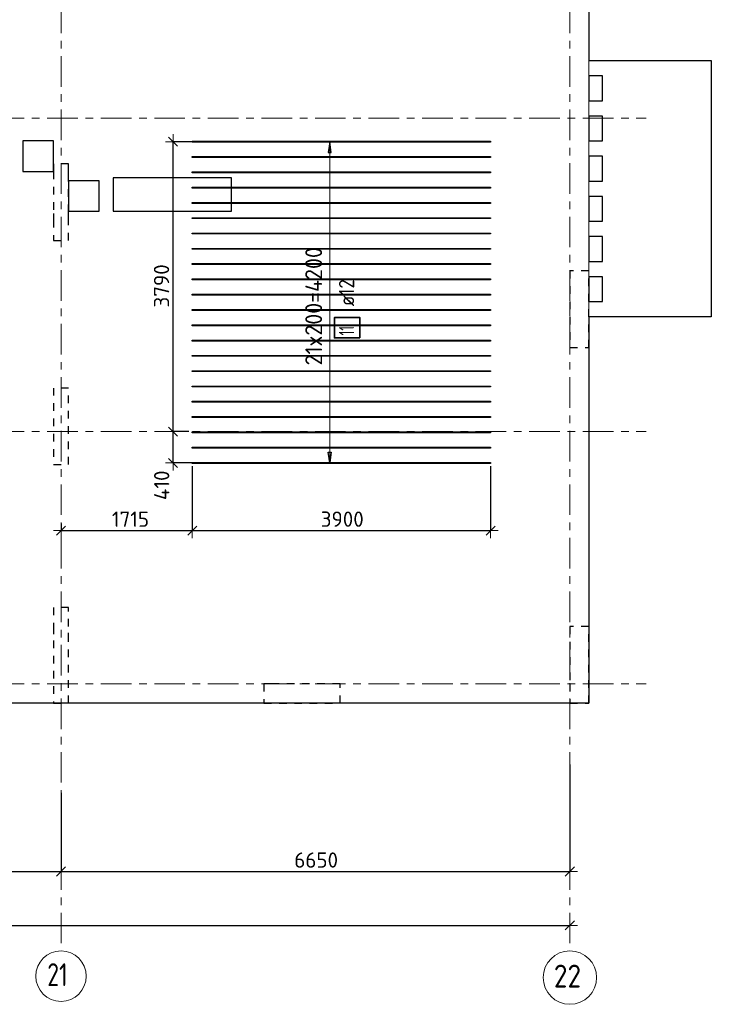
# Model space of a CAD drawing. Header units: metres. Extents: x -38 to 97, y -15 to 21.
# Tile 13 of 233: x 54 to 63, y -4 to 9. Entities that reach past the tile are written whole.
import ezdxf

# ---------------------------------------------------------------- set-up
doc = ezdxf.new("R2010")
doc.units = ezdxf.units.M
doc.header["$PDMODE"] = 65
for name, pattern in [('______11', [0.5, 0.4, -0.05, 0, -0.05]), ('______2', [0.0405, 0.03, -0.0105]), ('______5', [1.1, 0.8, -0.1, 0.1, -0.1])]:
    doc.linetypes.add(name, pattern=pattern)
for name, color, linetype, lineweight in [('XR$2$Осевая линия (1)', 7, '______5', 13), ('XR$2$Размерная линия (1)', 7, 'Continuous', 13), ('XR$5$Перекрытие (1)', 7, 'Continuous', 35), ('XR$5$Размерная линия (1)', 7, 'Continuous', 13)]:
    doc.layers.add(name, color=color, linetype=linetype, lineweight=lineweight)
doc.layers.add('XR$5$Арм.стержн.Доп. Арм верхн.зоны Х', color=7, linetype='Continuous', lineweight=35, true_color=0x8c8cff)
doc.layers.add('XR$7$Стена_ бетон несущ.', color=7, linetype='Continuous', lineweight=70, true_color=0xb4b496)
doc.styles.add('ISOCPEUR', font='txt')
doc.dimstyles.new('DIMSTYLE_3', dxfattribs={"dimtxt": 0.2, "dimasz": 0.2, "dimexe": 0, "dimexo": 0, "dimgap": 0.1, "dimtad": 2, "dimdec": 0, "dimlfac": 1000, "dimrnd": 5, "dimzin": 12, "dimdsep": 46, "dimtxsty": 'ISOCPEUR', "dimblk1": 'ALL_ML_STRICH', "dimblk2": 'ALL_ML_STRICH', "dimsah": 1, "dimcen": 0, "dimclrd": 7, "dimclre": 256, "dimclrt": 7, "dimadec": 0, "dimazin": 0, "dimtfac": 1, "dimtdec": 0, "dimtix": 1, "dimtmove": 2, "dimatfit": 3, "dimfxl": 0, "dimtzin": 0, "dimlwd": 0, "dimlwe": -3, "dimarcsym": 0})
doc.dimstyles.new('DIMSTYLE_36', dxfattribs={"dimtxt": 0.2, "dimasz": 0.2, "dimexe": 0, "dimexo": 0, "dimgap": 0.1, "dimtad": 2, "dimdec": 0, "dimlfac": 1000, "dimrnd": 5, "dimzin": 12, "dimdsep": 46, "dimtxsty": 'ISOCPEUR', "dimblk1": 'ALL_ML_STRICH', "dimblk2": 'ALL_ML_STRICH', "dimsah": 1, "dimcen": 0, "dimclrd": 7, "dimclre": 256, "dimclrt": 7, "dimadec": 0, "dimazin": 0, "dimtfac": 1, "dimtdec": 0, "dimtix": 1, "dimtmove": 2, "dimatfit": 3, "dimfxl": 0, "dimtvp": 1.2, "dimtzin": 0, "dimlwd": 0, "dimlwe": -3, "dimarcsym": 0})

# ---------------------------------------------------------------- blocks, each defined once
blk = doc.blocks.new('ALL_ML_STRICH')
at = {"color": 0, "linetype": 'ByBlock', "lineweight": -2}
for p, q in [((-1, 0), (0.5, 0)), ((-0.3, -0.3), (0.3, 0.3)), ((0, -0.5), (0, 0.5))]:
    blk.add_line(p, q, dxfattribs=at)
blk = doc.blocks.new('*D12')
at = {"layer": 'DEFPOINTS', "color": 7, "linetype": 'Continuous', "lineweight": 13, "transparency": 33554687}
for p in [(0.5, -3.103), (0.5, -3.156), (61.6, -3.14)]:
    blk.add_point(p, dxfattribs=at)
at = {"layer": 'XR$2$Размерная линия (1)', "color": 9, "linetype": 'Continuous', "lineweight": -2, "true_color": 0xc7c7c7, "transparency": 33554687}
for p, q in [((0.5, -3.123), (0.5, -3.156)), ((61.6, -3.156), (61.6, -3.156))]:
    blk.add_line(p, q, dxfattribs=at)
at = {"layer": 'XR$2$Размерная линия (1)', "color": 7, "linetype": 'Continuous', "lineweight": -2, "transparency": 33554687}
blk.add_line((0.5, -3.156), (61.6, -3.156), dxfattribs=at)
at = {"layer": 'XR$2$Размерная линия (1)', "color": 7, "linetype": 'Continuous', "lineweight": 13, "transparency": 33554687, "xscale": 0.2, "yscale": 0.2, "zscale": 0.2, "rotation": 180}
blk.add_blockref('ALL_ML_STRICH', (0.5, -3.156), dxfattribs=at)
at = {"layer": 'XR$2$Размерная линия (1)', "color": 7, "linetype": 'Continuous', "lineweight": 13, "transparency": 33554687, "xscale": 0.2, "yscale": 0.2, "zscale": 0.2}
blk.add_blockref('ALL_ML_STRICH', (61.6, -3.156), dxfattribs=at)
at = {"layer": 'XR$2$Размерная линия (1)', "color": 7, "linetype": 'Continuous', "lineweight": 13, "transparency": 33554687, "insert": (31.1, -3.006), "char_height": 0.2, "width": 1, "attachment_point": 5, "style": 'ISOCPEUR'}
blk.add_mtext('\\A1;{61100}', dxfattribs=at)
blk = doc.blocks.new('*D24')
at = {"layer": 'DEFPOINTS', "color": 7, "linetype": 'Continuous', "lineweight": 13, "transparency": 33554687}
for p in [(54.95, -1.403), (48.15, -1.606), (48.15, -2.452)]:
    blk.add_point(p, dxfattribs=at)
at = {"layer": 'XR$2$Размерная линия (1)', "color": 9, "linetype": 'Continuous', "lineweight": -2, "true_color": 0xc7c7c7, "transparency": 33554687}
for p, q in [((54.95, -1.423), (54.95, -2.452)), ((48.15, -1.626), (48.15, -2.452))]:
    blk.add_line(p, q, dxfattribs=at)
at = {"layer": 'XR$2$Размерная линия (1)', "color": 7, "linetype": 'Continuous', "lineweight": -2, "transparency": 33554687}
blk.add_line((48.15, -2.452), (54.95, -2.452), dxfattribs=at)
at = {"layer": 'XR$2$Размерная линия (1)', "color": 7, "linetype": 'Continuous', "lineweight": 13, "transparency": 33554687, "xscale": 0.2, "yscale": 0.2, "zscale": 0.2, "rotation": 180}
blk.add_blockref('ALL_ML_STRICH', (48.15, -2.452), dxfattribs=at)
at = {"layer": 'XR$2$Размерная линия (1)', "color": 7, "linetype": 'Continuous', "lineweight": 13, "transparency": 33554687, "xscale": 0.2, "yscale": 0.2, "zscale": 0.2}
blk.add_blockref('ALL_ML_STRICH', (54.95, -2.452), dxfattribs=at)
at = {"layer": 'XR$2$Размерная линия (1)', "color": 7, "linetype": 'Continuous', "lineweight": 13, "transparency": 33554687, "insert": (51.56, -2.302), "char_height": 0.2, "width": 0.8, "attachment_point": 5, "style": 'ISOCPEUR'}
blk.add_mtext('\\A1;{6800}', dxfattribs=at)
blk = doc.blocks.new('*D25')
at = {"layer": 'DEFPOINTS', "color": 7, "linetype": 'Continuous', "lineweight": 13, "transparency": 33554687}
for p in [(61.6, -1.033), (54.95, -1.403), (54.95, -2.452)]:
    blk.add_point(p, dxfattribs=at)
at = {"layer": 'XR$2$Размерная линия (1)', "color": 9, "linetype": 'Continuous', "lineweight": -2, "true_color": 0xc7c7c7, "transparency": 33554687}
for p, q in [((61.6, -1.053), (61.6, -2.452)), ((54.95, -1.423), (54.95, -2.452))]:
    blk.add_line(p, q, dxfattribs=at)
at = {"layer": 'XR$2$Размерная линия (1)', "color": 7, "linetype": 'Continuous', "lineweight": -2, "transparency": 33554687}
blk.add_line((54.95, -2.452), (61.6, -2.452), dxfattribs=at)
at = {"layer": 'XR$2$Размерная линия (1)', "color": 7, "linetype": 'Continuous', "lineweight": 13, "transparency": 33554687, "xscale": 0.2, "yscale": 0.2, "zscale": 0.2, "rotation": 180}
blk.add_blockref('ALL_ML_STRICH', (54.95, -2.452), dxfattribs=at)
at = {"layer": 'XR$2$Размерная линия (1)', "color": 7, "linetype": 'Continuous', "lineweight": 13, "transparency": 33554687, "xscale": 0.2, "yscale": 0.2, "zscale": 0.2}
blk.add_blockref('ALL_ML_STRICH', (61.6, -2.452), dxfattribs=at)
at = {"layer": 'XR$2$Размерная линия (1)', "color": 7, "linetype": 'Continuous', "lineweight": 13, "transparency": 33554687, "insert": (58.285, -2.302), "char_height": 0.2, "width": 0.8, "attachment_point": 5, "style": 'ISOCPEUR'}
blk.add_mtext('\\A1;{6650}', dxfattribs=at)
blk = doc.blocks.new('*D607')
at = {"layer": 'DEFPOINTS', "color": 7, "linetype": 'Continuous', "lineweight": 13, "transparency": 33554687}
for p in [(56.639, 3.3), (56.414, 2.89), (57.094, 2.89)]:
    blk.add_point(p, dxfattribs=at)
at = {"layer": 'XR$5$Размерная линия (1)', "color": 9, "linetype": 'Continuous', "lineweight": -2, "true_color": 0xc7c7c7, "transparency": 33554687}
for p, q in [((56.619, 3.3), (56.414, 3.3)), ((57.074, 2.89), (56.414, 2.89))]:
    blk.add_line(p, q, dxfattribs=at)
at = {"layer": 'XR$5$Размерная линия (1)', "color": 7, "linetype": 'Continuous', "lineweight": -2, "transparency": 33554687}
blk.add_line((56.414, 2.89), (56.414, 3.3), dxfattribs=at)
at = {"layer": 'XR$5$Размерная линия (1)', "color": 7, "linetype": 'Continuous', "lineweight": 13, "transparency": 33554687, "xscale": 0.2, "yscale": 0.2, "zscale": 0.2}
for p, rotation in [((56.414, 3.3), 90), ((56.414, 2.89), 270)]:
    blk.add_blockref('ALL_ML_STRICH', p, dxfattribs=dict(at, rotation=rotation))
at = {"layer": 'XR$5$Размерная линия (1)', "color": 7, "linetype": 'Continuous', "lineweight": 13, "transparency": 33554687, "insert": (56.266, 2.598), "char_height": 0.2, "width": 0.6, "attachment_point": 5, "rotation": 90, "style": 'ISOCPEUR'}
blk.add_mtext('\\A1;{410}', dxfattribs=at)
blk = doc.blocks.new('*D608')
at = {"layer": 'DEFPOINTS', "color": 7, "linetype": 'Continuous', "lineweight": 13, "transparency": 33554687}
for p in [(56.784, 7.09), (56.414, 3.3), (56.639, 3.3)]:
    blk.add_point(p, dxfattribs=at)
at = {"layer": 'XR$5$Размерная линия (1)', "color": 9, "linetype": 'Continuous', "lineweight": -2, "true_color": 0xc7c7c7, "transparency": 33554687}
for p, q in [((56.764, 7.09), (56.414, 7.09)), ((56.619, 3.3), (56.414, 3.3))]:
    blk.add_line(p, q, dxfattribs=at)
at = {"layer": 'XR$5$Размерная линия (1)', "color": 7, "linetype": 'Continuous', "lineweight": -2, "transparency": 33554687}
blk.add_line((56.414, 3.3), (56.414, 7.09), dxfattribs=at)
at = {"layer": 'XR$5$Размерная линия (1)', "color": 7, "linetype": 'Continuous', "lineweight": 13, "transparency": 33554687, "xscale": 0.2, "yscale": 0.2, "zscale": 0.2}
for p, rotation in [((56.414, 7.09), 90), ((56.414, 3.3), 270)]:
    blk.add_blockref('ALL_ML_STRICH', p, dxfattribs=dict(at, rotation=rotation))
at = {"layer": 'XR$5$Размерная линия (1)', "color": 7, "linetype": 'Continuous', "lineweight": 13, "transparency": 33554687, "insert": (56.264, 5.205), "char_height": 0.2, "width": 0.8, "attachment_point": 5, "rotation": 90, "style": 'ISOCPEUR'}
blk.add_mtext('\\A1;{3790}', dxfattribs=at)
blk = doc.blocks.new('*D609')
at = {"layer": 'DEFPOINTS', "color": 7, "linetype": 'Continuous', "lineweight": 13, "transparency": 33554687}
for p in [(56.666, 2.869), (54.95, 2.117), (54.95, 2.005)]:
    blk.add_point(p, dxfattribs=at)
at = {"layer": 'XR$5$Размерная линия (1)', "color": 9, "linetype": 'Continuous', "lineweight": -2, "true_color": 0xc7c7c7, "transparency": 33554687}
for p, q in [((56.666, 2.849), (56.666, 2.005)), ((54.95, 2.097), (54.95, 2.005))]:
    blk.add_line(p, q, dxfattribs=at)
at = {"layer": 'XR$5$Размерная линия (1)', "color": 7, "linetype": 'Continuous', "lineweight": -2, "transparency": 33554687}
blk.add_line((54.95, 2.005), (56.666, 2.005), dxfattribs=at)
at = {"layer": 'XR$5$Размерная линия (1)', "color": 7, "linetype": 'Continuous', "lineweight": 13, "transparency": 33554687, "xscale": 0.2, "yscale": 0.2, "zscale": 0.2, "rotation": 180}
blk.add_blockref('ALL_ML_STRICH', (54.95, 2.005), dxfattribs=at)
at = {"layer": 'XR$5$Размерная линия (1)', "color": 7, "linetype": 'Continuous', "lineweight": 13, "transparency": 33554687, "xscale": 0.2, "yscale": 0.2, "zscale": 0.2}
blk.add_blockref('ALL_ML_STRICH', (56.666, 2.005), dxfattribs=at)
at = {"layer": 'XR$5$Размерная линия (1)', "color": 7, "linetype": 'Continuous', "lineweight": 13, "transparency": 33554687, "insert": (55.858, 2.155), "char_height": 0.2, "width": 0.8, "attachment_point": 5, "style": 'ISOCPEUR'}
blk.add_mtext('\\A1;{1715}', dxfattribs=at)
blk = doc.blocks.new('*D610')
at = {"layer": 'DEFPOINTS', "color": 7, "linetype": 'Continuous', "lineweight": 13, "transparency": 33554687}
for p in [(56.666, 2.869), (60.566, 2.869), (56.666, 2.005)]:
    blk.add_point(p, dxfattribs=at)
at = {"layer": 'XR$5$Размерная линия (1)', "color": 9, "linetype": 'Continuous', "lineweight": -2, "true_color": 0xc7c7c7, "transparency": 33554687}
for p, q in [((56.666, 2.849), (56.666, 2.005)), ((60.566, 2.849), (60.566, 2.005))]:
    blk.add_line(p, q, dxfattribs=at)
at = {"layer": 'XR$5$Размерная линия (1)', "color": 7, "linetype": 'Continuous', "lineweight": -2, "transparency": 33554687}
blk.add_line((56.666, 2.005), (60.566, 2.005), dxfattribs=at)
at = {"layer": 'XR$5$Размерная линия (1)', "color": 7, "linetype": 'Continuous', "lineweight": 13, "transparency": 33554687, "xscale": 0.2, "yscale": 0.2, "zscale": 0.2, "rotation": 180}
blk.add_blockref('ALL_ML_STRICH', (56.666, 2.005), dxfattribs=at)
at = {"layer": 'XR$5$Размерная линия (1)', "color": 7, "linetype": 'Continuous', "lineweight": 13, "transparency": 33554687, "xscale": 0.2, "yscale": 0.2, "zscale": 0.2}
blk.add_blockref('ALL_ML_STRICH', (60.566, 2.005), dxfattribs=at)
at = {"layer": 'XR$5$Размерная линия (1)', "color": 7, "linetype": 'Continuous', "lineweight": 13, "transparency": 33554687, "insert": (58.626, 2.155), "char_height": 0.2, "width": 0.8, "attachment_point": 5, "style": 'ISOCPEUR'}
blk.add_mtext('\\A1;{3900}', dxfattribs=at)

msp = doc.modelspace()

# ---------------------------------------------------------------- linework, layer by layer
at = {"layer": 'XR$2$Осевая линия (1)', "color": 253, "linetype": '______11', "lineweight": 13, "true_color": 0xa0a0a0, "transparency": 33554687}
for p, q in [((61.6, -3.39), (61.6, 19.78)), ((54.95, -3.39), (54.95, 8.98)), ((-2.63, 7.4), (62.6, 7.4)), ((-2.63, 3.3), (62.6, 3.3)), ((-2.63, 0), (62.6, 0))]:
    msp.add_line(p, q, dxfattribs=at)
at = {"layer": 'XR$2$Осевая линия (1)', "color": 7, "linetype": 'Continuous', "lineweight": 13, "transparency": 33554687}
for centre, radius in [((54.9504, -3.8199), 0.3304), ((61.6018, -3.8388), 0.3493)]:
    msp.add_circle(centre, radius, dxfattribs=at)
at = {"layer": 'XR$5$Арм.стержн.Доп. Арм верхн.зоны Х', "color": 253, "linetype": 'Continuous', "lineweight": -3, "true_color": 0xa0a0a0, "transparency": 33554687}
for p, q in [((58.4627, 7.0902), (58.3627, 7.0902)), ((58.4627, 7.0902), (58.5627, 7.0902)), ((58.4627, 2.8902), (58.3627, 2.8902)), ((58.4627, 2.8902), (58.5627, 2.8902))]:
    msp.add_line(p, q, dxfattribs=at)
at = {"layer": 'XR$5$Арм.стержн.Доп. Арм верхн.зоны Х', "color": 7, "linetype": 'Continuous', "lineweight": 25, "transparency": 33554687}
for p, q in [((58.4627, 7.0902), (58.4427, 6.9502)), ((58.4827, 6.9502), (58.4627, 7.0902)), ((58.4427, 6.9502), (58.4827, 6.9502)), ((58.4627, 2.8902), (58.4427, 3.0302)), ((58.4427, 3.0302), (58.4827, 3.0302)), ((58.4827, 3.0302), (58.4627, 2.8902))]:
    msp.add_line(p, q, dxfattribs=at)
at = {"layer": 'XR$5$Арм.стержн.Доп. Арм верхн.зоны Х', "color": 7, "linetype": 'Continuous', "lineweight": 13, "transparency": 33554687}
for p, q in [((58.4627, 7.0902), (58.4627, 7.0902)), ((58.4627, 2.8902), (58.4627, 7.0902)), ((58.4627, 2.8902), (58.4627, 2.8902))]:
    msp.add_line(p, q, dxfattribs=at)
at = {"layer": 'XR$5$Арм.стержн.Доп. Арм верхн.зоны Х', "color": 34, "linetype": 'Continuous', "lineweight": 25, "transparency": 33554687}
for points in [[(60.566, 7.0842), (56.666, 7.0842), (56.666, 7.0962), (60.566, 7.0962), (60.566, 7.0842)], [(60.566, 6.8842), (56.666, 6.8842), (56.666, 6.8962), (60.566, 6.8962), (60.566, 6.8842)], [(60.566, 6.6842), (56.666, 6.6842), (56.666, 6.6962), (60.566, 6.6962), (60.566, 6.6842)], [(60.566, 6.4842), (56.666, 6.4842), (56.666, 6.4962), (60.566, 6.4962), (60.566, 6.4842)], [(60.566, 6.2842), (56.666, 6.2842), (56.666, 6.2962), (60.566, 6.2962), (60.566, 6.2842)], [(60.566, 6.0842), (56.666, 6.0842), (56.666, 6.0962), (60.566, 6.0962), (60.566, 6.0842)], [(60.566, 5.8842), (56.666, 5.8842), (56.666, 5.8962), (60.566, 5.8962), (60.566, 5.8842)], [(60.566, 5.6842), (56.666, 5.6842), (56.666, 5.6962), (60.566, 5.6962), (60.566, 5.6842)], [(60.566, 5.4842), (56.666, 5.4842), (56.666, 5.4962), (60.566, 5.4962), (60.566, 5.4842)], [(60.566, 5.2842), (56.666, 5.2842), (56.666, 5.2962), (60.566, 5.2962), (60.566, 5.2842)], [(60.566, 5.0842), (56.666, 5.0842), (56.666, 5.0962), (60.566, 5.0962), (60.566, 5.0842)], [(60.566, 4.8842), (56.666, 4.8842), (56.666, 4.8962), (60.566, 4.8962), (60.566, 4.8842)], [(60.566, 4.6842), (56.666, 4.6842), (56.666, 4.6962), (60.566, 4.6962), (60.566, 4.6842)], [(60.566, 4.4842), (56.666, 4.4842), (56.666, 4.4962), (60.566, 4.4962), (60.566, 4.4842)], [(60.566, 4.2842), (56.666, 4.2842), (56.666, 4.2962), (60.566, 4.2962), (60.566, 4.2842)], [(60.566, 4.0842), (56.666, 4.0842), (56.666, 4.0962), (60.566, 4.0962), (60.566, 4.0842)], [(60.566, 3.8842), (56.666, 3.8842), (56.666, 3.8962), (60.566, 3.8962), (60.566, 3.8842)], [(60.566, 3.6842), (56.666, 3.6842), (56.666, 3.6962), (60.566, 3.6962), (60.566, 3.6842)], [(60.566, 3.4842), (56.666, 3.4842), (56.666, 3.4962), (60.566, 3.4962), (60.566, 3.4842)], [(60.566, 3.2842), (56.666, 3.2842), (56.666, 3.2962), (60.566, 3.2962), (60.566, 3.2842)], [(60.566, 3.0842), (56.666, 3.0842), (56.666, 3.0962), (60.566, 3.0962), (60.566, 3.0842)], [(60.566, 2.8842), (56.666, 2.8842), (56.666, 2.8962), (60.566, 2.8962), (60.566, 2.8842)]]:
    msp.add_lwpolyline(points, dxfattribs=at)
at = {"layer": 'XR$5$Арм.стержн.Доп. Арм верхн.зоны Х', "color": 7, "linetype": 'Continuous', "lineweight": 35, "transparency": 33554687}
msp.add_lwpolyline([(58.856, 4.5253), (58.856, 4.7919), (58.5227, 4.7919), (58.5227, 4.5253), (58.856, 4.5253)], dxfattribs=at)
at = {"layer": 'XR$5$Перекрытие (1)', "color": 7, "linetype": 'Continuous', "lineweight": 25, "transparency": 33554687}
for p, q in [((61.85, 16.6502), (61.85, 8.1502)), ((61.85, 8.1502), (62.03, 8.1502)), ((62.03, 8.1502), (63.45, 8.1502)), ((63.45, 8.1502), (63.45, 4.8002)), ((62.03, 7.9502), (61.85, 7.9502)), ((61.85, 7.9502), (61.85, 7.6252)), ((62.03, 7.6252), (62.03, 7.9502)), ((61.85, 7.6252), (62.03, 7.6252)), ((62.03, 7.4252), (61.85, 7.4252)), ((61.85, 7.4252), (61.85, 7.1002)), ((62.03, 7.1002), (62.03, 7.4252)), ((54.4501, 7.1002), (54.4501, 6.7002)), ((54.8501, 7.1002), (54.4501, 7.1002)), ((54.8501, 6.7002), (54.8501, 7.1002)), ((61.85, 7.1002), (62.03, 7.1002)), ((62.03, 6.9002), (61.85, 6.9002)), ((61.85, 6.9002), (61.85, 6.5752)), ((62.03, 6.5752), (62.03, 6.9002)), ((54.4501, 6.7002), (54.8501, 6.7002)), ((55.45, 6.5803), (55.05, 6.5802)), ((55.05, 6.5802), (55.05, 6.1802)), ((55.45, 6.1803), (55.45, 6.5803)), ((55.63, 6.6202), (55.63, 6.1802)), ((57.18, 6.6202), (55.63, 6.6202)), ((57.18, 6.1802), (57.18, 6.6202)), ((61.85, 6.5752), (62.03, 6.5752)), ((62.03, 6.3752), (61.85, 6.3752)), ((61.85, 6.3752), (61.85, 6.0502)), ((62.03, 6.0502), (62.03, 6.3752)), ((55.05, 6.1802), (55.45, 6.1803)), ((55.63, 6.1802), (57.18, 6.1802)), ((61.85, 6.0502), (62.03, 6.0502)), ((61.85, 5.8502), (61.85, 5.5252)), ((62.03, 5.8502), (61.85, 5.8502)), ((62.03, 5.5252), (62.03, 5.8502)), ((61.85, 5.5252), (62.03, 5.5252)), ((62.03, 5.3252), (61.85, 5.3252)), ((61.85, 5.3252), (61.85, 5.0002)), ((62.03, 5.0002), (62.03, 5.3252)), ((61.85, 5.0002), (62.03, 5.0002)), ((61.85, 4.8002), (61.85, -0.2498)), ((62.03, 4.8002), (61.85, 4.8002)), ((63.45, 4.8002), (62.03, 4.8002)), ((61.85, -0.2498), (51.4, -0.2498))]:
    msp.add_line(p, q, dxfattribs=at)
at = {"layer": 'XR$5$Перекрытие (1)', "color": 7, "linetype": '______2', "lineweight": 18, "transparency": 33554687}
for p, q in [((61.85, 7.9502), (61.85, 8.1502)), ((61.85, 8.1502), (61.85, 7.9502)), ((61.85, 7.4252), (61.85, 7.6252)), ((61.85, 7.6252), (61.85, 7.4252)), ((61.85, 6.9002), (61.85, 7.1002)), ((61.85, 7.1002), (61.85, 6.9002)), ((61.85, 6.3752), (61.85, 6.5752)), ((61.85, 6.5752), (61.85, 6.3752)), ((61.85, 6.0502), (61.85, 5.8502)), ((61.85, 5.8502), (61.85, 6.0502)), ((61.85, 5.3252), (61.85, 5.5252)), ((61.85, 5.5252), (61.85, 5.3252)), ((61.85, 5.0002), (61.85, 4.8002)), ((61.85, 4.8002), (61.85, 5.0002))]:
    msp.add_line(p, q, dxfattribs=at)
at = {"layer": 'XR$7$Стена_ бетон несущ.', "color": 253, "linetype": '______2', "lineweight": -3, "true_color": 0xa0a0a0, "transparency": 33554687}
for p, q in [((55.05, 6.8), (54.85, 6.8)), ((54.85, 6.8), (54.85, 6.7)), ((54.85, 6.7), (54.85, 6.5)), ((55.05, 6.6999), (55.05, 6.8)), ((55.05, 6.6199), (55.05, 6.6999)), ((55.05, 6.1699), (55.05, 6.6199)), ((54.85, 6.5), (54.85, 6.15)), ((54.85, 6.15), (54.85, 6.07)), ((54.85, 6.07), (54.85, 5.8)), ((55.05, 6.0899), (55.05, 6.1699)), ((55.05, 5.8), (55.05, 6.0899)), ((54.85, 5.8), (55.05, 5.8)), ((61.6, 5.4), (61.6, 4.4)), ((61.85, 5.4), (61.6, 5.4)), ((61.85, 4.4), (61.85, 5.4)), ((61.6, 4.4), (61.85, 4.4)), ((55.05, 3.87), (54.85, 3.87)), ((54.85, 3.87), (54.85, 2.87)), ((55.05, 2.87), (55.05, 3.87)), ((54.85, 2.87), (55.05, 2.87)), ((55.05, 1), (54.85, 1)), ((54.85, 1), (54.85, 0.75)), ((55.05, 0.75), (55.05, 1)), ((54.85, 0.75), (54.85, 0.57)), ((55.05, 0.57), (55.05, 0.75)), ((61.6, 0.75), (61.6, 0)), ((61.85, 0.75), (61.6, 0.75)), ((61.85, -0.25), (61.85, 0.75)), ((54.85, 0.57), (54.85, -0.25)), ((55.05, -0.25), (55.05, 0.57)), ((57.7002, 0), (57.6, 0)), ((57.6, 0), (57.6, -0.25)), ((58.6002, 0), (57.7002, 0)), ((58.6002, -0.25), (58.6002, 0)), ((61.6, 0), (61.6, -0.25)), ((54.85, -0.25), (55.05, -0.25)), ((57.6, -0.25), (58.6002, -0.25)), ((61.6, -0.25), (61.85, -0.25))]:
    msp.add_line(p, q, dxfattribs=at)

# ---------------------------------------------------------------- texts
at = {"layer": 'XR$2$Осевая линия (1)', "color": 7, "linetype": 'Continuous', "lineweight": 13, "transparency": 33554687, "char_height": 0.3, "attachment_point": 7, "style": 'ISOCPEUR'}
for s, insert, width in [('\\W0.75;21', (54.7704, -3.9504), 0.472281), ('\\W0.87;22', (61.3918, -3.9693), 0.550812)]:
    msp.add_mtext(s, dxfattribs=dict(at, insert=insert, width=width))
at = {"layer": 'XR$5$Арм.стержн.Доп. Арм верхн.зоны Х', "color": 7, "linetype": 'Continuous', "lineweight": 13, "transparency": 33554687, "insert": (58.3627, 4.1652), "char_height": 0.22, "width": 1.775242, "attachment_point": 7, "rotation": 90, "style": 'ISOCPEUR'}
msp.add_mtext('\\W0.95;21x200=4200', dxfattribs=at)
at = {"layer": 'XR$5$Арм.стержн.Доп. Арм верхн.зоны Х', "color": 7, "linetype": 'Continuous', "lineweight": 25, "transparency": 33554687, "char_height": 0.2, "attachment_point": 7, "rotation": 90, "style": 'ISOCPEUR'}
for s, insert, width in [('\\W0.89; ø12 ', (58.7827, 4.8253), 0.749105), ('\\W0.62;11', (58.7827, 4.5586), 0.2625)]:
    msp.add_mtext(s, dxfattribs=dict(at, insert=insert, width=width))

# ---------------------------------------------------------------- dimensions: what is measured, and where the dimension line sits
at = {"layer": 'XR$2$Размерная линия (1)', "color": 7, "linetype": 'Continuous', "lineweight": 13, "transparency": 33554687}
for base, p1, p2, picture, middle in [((61.6, -2.452), (54.95, -1.4227), (61.6, -1.053), '*D25', (58.285, -2.302)), ((54.95, -2.452), (48.15, -1.6259), (54.95, -1.4227), '*D24', (51.56, -2.302)), ((61.6, -3.1563), (0.5, -3.1233), (61.6, -3.1563), '*D12', (31.1, -3.0063))]:
    dim = msp.add_linear_dim(base=base, p1=p1, p2=p2, dimstyle='DIMSTYLE_3', override={"dimpost": '<>', "dimclrd": 7, "dimclre": 9, "dimclrt": 7, "dimlwd": 0, "dimlwe": 65533}, dxfattribs=at)
    dim.commit()
    dim.dimension.update_dxf_attribs({"geometry": picture, "text_midpoint": middle, "dimtype": 160})
at = {"layer": 'XR$5$Размерная линия (1)', "color": 7, "linetype": 'Continuous', "lineweight": 13, "transparency": 33554687}
for base, p1, p2, dimstyle, picture, middle in [((56.414, 7.0902), (56.6192, 3.3), (56.7637, 7.0902), 'DIMSTYLE_3', '*D608', (56.264, 5.2051)), ((56.414, 3.3), (57.0737, 2.8902), (56.6192, 3.3), 'DIMSTYLE_36', '*D607', (56.2659, 2.5982))]:
    dim = msp.add_linear_dim(base=base, p1=p1, p2=p2, angle=90, dimstyle=dimstyle, override={"dimpost": '<>', "dimclrd": 7, "dimclre": 9, "dimclrt": 7, "dimlwd": 0, "dimlwe": 65533}, dxfattribs=at)
    dim.commit()
    dim.dimension.update_dxf_attribs({"geometry": picture, "text_midpoint": middle, "dimtype": 160})
for base, p1, p2, picture, middle in [((56.666, 2.0054), (54.95, 2.0974), (56.666, 2.8492), '*D609', (55.858, 2.1554)), ((60.566, 2.0054), (56.666, 2.8492), (60.566, 2.8492), '*D610', (58.626, 2.1554))]:
    dim = msp.add_linear_dim(base=base, p1=p1, p2=p2, dimstyle='DIMSTYLE_3', override={"dimpost": '<>', "dimclrd": 7, "dimclre": 9, "dimclrt": 7, "dimlwd": 0, "dimlwe": 65533}, dxfattribs=at)
    dim.commit()
    dim.dimension.update_dxf_attribs({"geometry": picture, "text_midpoint": middle, "dimtype": 160})

doc.saveas('drawing.dxf')
